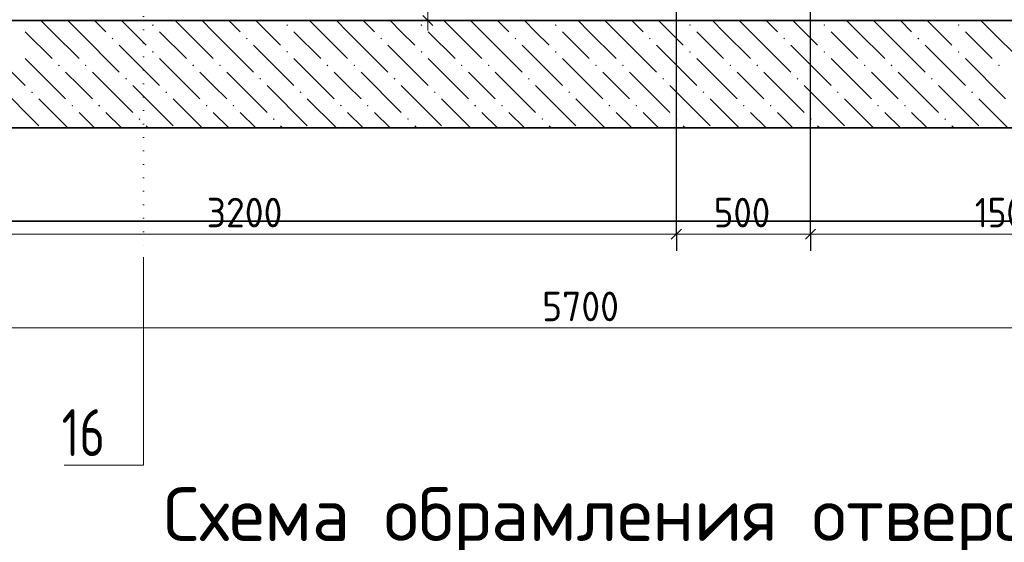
# Model space of a CAD drawing. Header units: millimetres. Extents: x 0 to 30446, y 0 to 14850.
# Tile 20 of 26: x 14465 to 18131, y 7358 to 9303. Entities that reach past the tile are written whole.
import ezdxf

# ---------------------------------------------------------------- set-up
doc = ezdxf.new("R2010")
doc.units = ezdxf.units.MM
doc.linetypes.add('______9', pattern=[50, 0, -50])
doc.layers.add('Standard', color=7, linetype='Continuous', lineweight=25)
doc.layers.add('Сечения символ', color=7, linetype='Continuous', lineweight=25)
doc.layers.add('ЖБ Плита Фундамента верхний уровень', color=7, linetype='Continuous', lineweight=25, true_color=0x783c14)
doc.styles.add('ISOCPEUR', font='txt')

msp = doc.modelspace()

# ---------------------------------------------------------------- hatches: boundary and pattern name
at = {"layer": 'ЖБ Плита Фундамента верхний уровень', "linetype": 'Continuous', "lineweight": 18, "transparency": 33554687}
for points in [[(14957.6, 9283.5), (14960.8, 9286.7), (14964.1, 9283.5), (14960.8, 9280.2)], [(15457.6, 9283.5), (15460.8, 9286.7), (15464.1, 9283.5), (15460.8, 9280.2)], [(15957.6, 9283.5), (15960.8, 9286.7), (15964.1, 9283.5), (15960.8, 9280.2)], [(16457.6, 9283.5), (16460.8, 9286.7), (16464.1, 9283.5), (16460.8, 9280.2)], [(16957.6, 9283.5), (16960.8, 9286.7), (16964.1, 9283.5), (16960.8, 9280.2)], [(17457.6, 9283.5), (17460.8, 9286.7), (17464.1, 9283.5), (17460.8, 9280.2)], [(17957.6, 9283.5), (17960.8, 9286.7), (17964.1, 9283.5), (17960.8, 9280.2)], [(14807.6, 9233.5), (14810.8, 9236.7), (14814.1, 9233.5), (14810.8, 9230.2)], [(15307.6, 9233.5), (15310.8, 9236.7), (15314.1, 9233.5), (15310.8, 9230.2)], [(15807.6, 9233.5), (15810.8, 9236.7), (15814.1, 9233.5), (15810.8, 9230.2)], [(16307.6, 9233.5), (16310.8, 9236.7), (16314.1, 9233.5), (16310.8, 9230.2)], [(16807.6, 9233.5), (16810.8, 9236.7), (16814.1, 9233.5), (16810.8, 9230.2)], [(17307.6, 9233.5), (17310.8, 9236.7), (17314.1, 9233.5), (17310.8, 9230.2)], [(17807.6, 9233.5), (17810.8, 9236.7), (17814.1, 9233.5), (17810.8, 9230.2)], [(14957.6, 9183.5), (14960.8, 9186.7), (14964.1, 9183.5), (14960.8, 9180.2)], [(15457.6, 9183.5), (15460.8, 9186.7), (15464.1, 9183.5), (15460.8, 9180.2)], [(15957.6, 9183.5), (15960.8, 9186.7), (15964.1, 9183.5), (15960.8, 9180.2)], [(16457.6, 9183.5), (16460.8, 9186.7), (16464.1, 9183.5), (16460.8, 9180.2)], [(16957.6, 9183.5), (16960.8, 9186.7), (16964.1, 9183.5), (16960.8, 9180.2)], [(17457.6, 9183.5), (17460.8, 9186.7), (17464.1, 9183.5), (17460.8, 9180.2)], [(17957.6, 9183.5), (17960.8, 9186.7), (17964.1, 9183.5), (17960.8, 9180.2)], [(14607.6, 9133.5), (14610.8, 9136.7), (14614.1, 9133.5), (14610.8, 9130.2)], [(14707.6, 9133.5), (14710.8, 9136.7), (14714.1, 9133.5), (14710.8, 9130.2)], [(15107.6, 9133.5), (15110.8, 9136.7), (15114.1, 9133.5), (15110.8, 9130.2)], [(15207.6, 9133.5), (15210.8, 9136.7), (15214.1, 9133.5), (15210.8, 9130.2)], [(15607.6, 9133.5), (15610.8, 9136.7), (15614.1, 9133.5), (15610.8, 9130.2)], [(15707.6, 9133.5), (15710.8, 9136.7), (15714.1, 9133.5), (15710.8, 9130.2)], [(16107.6, 9133.5), (16110.8, 9136.7), (16114.1, 9133.5), (16110.8, 9130.2)], [(16207.6, 9133.5), (16210.8, 9136.7), (16214.1, 9133.5), (16210.8, 9130.2)], [(16607.6, 9133.5), (16610.8, 9136.7), (16614.1, 9133.5), (16610.8, 9130.2)], [(16707.6, 9133.5), (16710.8, 9136.7), (16714.1, 9133.5), (16710.8, 9130.2)], [(17107.6, 9133.5), (17110.8, 9136.7), (17114.1, 9133.5), (17110.8, 9130.2)], [(17207.6, 9133.5), (17210.8, 9136.7), (17214.1, 9133.5), (17210.8, 9130.2)], [(17607.6, 9133.5), (17610.8, 9136.7), (17614.1, 9133.5), (17610.8, 9130.2)], [(17707.6, 9133.5), (17710.8, 9136.7), (17714.1, 9133.5), (17710.8, 9130.2)], [(18107.6, 9133.5), (18110.8, 9136.7), (18114.1, 9133.5), (18110.8, 9130.2)], [(14857.6, 9083.5), (14860.8, 9086.7), (14864.1, 9083.5), (14860.8, 9080.2)], [(15357.6, 9083.5), (15360.8, 9086.7), (15364.1, 9083.5), (15360.8, 9080.2)], [(15857.6, 9083.5), (15860.8, 9086.7), (15864.1, 9083.5), (15860.8, 9080.2)], [(16357.6, 9083.5), (16360.8, 9086.7), (16364.1, 9083.5), (16360.8, 9080.2)], [(16857.6, 9083.5), (16860.8, 9086.7), (16864.1, 9083.5), (16860.8, 9080.2)], [(17357.6, 9083.5), (17360.8, 9086.7), (17364.1, 9083.5), (17360.8, 9080.2)], [(17857.6, 9083.5), (17860.8, 9086.7), (17864.1, 9083.5), (17860.8, 9080.2)], [(14507.6, 9033.5), (14510.8, 9036.7), (14514.1, 9033.5), (14510.8, 9030.2)], [(15007.6, 9033.5), (15010.8, 9036.7), (15014.1, 9033.5), (15010.8, 9030.2)], [(15507.6, 9033.5), (15510.8, 9036.7), (15514.1, 9033.5), (15510.8, 9030.2)], [(16007.6, 9033.5), (16010.8, 9036.7), (16014.1, 9033.5), (16010.8, 9030.2)], [(16507.6, 9033.5), (16510.8, 9036.7), (16514.1, 9033.5), (16510.8, 9030.2)], [(17007.6, 9033.5), (17010.8, 9036.7), (17014.1, 9033.5), (17010.8, 9030.2)], [(17507.6, 9033.5), (17510.8, 9036.7), (17514.1, 9033.5), (17510.8, 9030.2)], [(18007.6, 9033.5), (18010.8, 9036.7), (18014.1, 9033.5), (18010.8, 9030.2)], [(14657.6, 8983.5), (14660.8, 8986.7), (14664.1, 8983.5), (14660.8, 8980.2)], [(14757.6, 8983.5), (14760.8, 8986.7), (14764.1, 8983.5), (14760.8, 8980.2)], [(15157.6, 8983.5), (15160.8, 8986.7), (15164.1, 8983.5), (15160.8, 8980.2)], [(15257.6, 8983.5), (15260.8, 8986.7), (15264.1, 8983.5), (15260.8, 8980.2)], [(15657.6, 8983.5), (15660.8, 8986.7), (15664.1, 8983.5), (15660.8, 8980.2)], [(15757.6, 8983.5), (15760.8, 8986.7), (15764.1, 8983.5), (15760.8, 8980.2)], [(16157.6, 8983.5), (16160.8, 8986.7), (16164.1, 8983.5), (16160.8, 8980.2)], [(16257.6, 8983.5), (16260.8, 8986.7), (16264.1, 8983.5), (16260.8, 8980.2)], [(16657.6, 8983.5), (16660.8, 8986.7), (16664.1, 8983.5), (16660.8, 8980.2)], [(16757.6, 8983.5), (16760.8, 8986.7), (16764.1, 8983.5), (16760.8, 8980.2)], [(17157.6, 8983.5), (17160.8, 8986.7), (17164.1, 8983.5), (17160.8, 8980.2)], [(17257.6, 8983.5), (17260.8, 8986.7), (17264.1, 8983.5), (17260.8, 8980.2)], [(17657.6, 8983.5), (17660.8, 8986.7), (17664.1, 8983.5), (17660.8, 8980.2)], [(17757.6, 8983.5), (17760.8, 8986.7), (17764.1, 8983.5), (17760.8, 8980.2)], [(14907.6, 8933.5), (14910.8, 8936.7), (14914.1, 8933.5), (14910.8, 8930.2)], [(15407.6, 8933.5), (15410.8, 8936.7), (15414.1, 8933.5), (15410.8, 8930.2)], [(15907.6, 8933.5), (15910.8, 8936.7), (15914.1, 8933.5), (15910.8, 8930.2)], [(16407.6, 8933.5), (16410.8, 8936.7), (16414.1, 8933.5), (16410.8, 8930.2)], [(16907.6, 8933.5), (16910.8, 8936.7), (16914.1, 8933.5), (16910.8, 8930.2)], [(17407.6, 8933.5), (17410.8, 8936.7), (17414.1, 8933.5), (17410.8, 8930.2)], [(17907.6, 8933.5), (17910.8, 8936.7), (17914.1, 8933.5), (17910.8, 8930.2)]]:
    msp.add_hatch(color=7, dxfattribs=at).paths.add_polyline_path(points, flags=16)

# ---------------------------------------------------------------- linework, layer by layer
at = {"layer": 'Standard', "color": 7, "linetype": 'Continuous', "lineweight": 25, "transparency": 33554687}
for p, q in [((16003.6, 9281.7), (15966.1, 9319.2)), ((16891.1, 8486.7), (16928.6, 8524.2)), ((17390.1, 8486.7), (17427.6, 8524.2))]:
    msp.add_line(p, q, dxfattribs=at)
at = {"layer": 'Standard', "color": 7, "linetype": 'Continuous', "lineweight": -3, "transparency": 33554687}
for p, q in [((15984.8, 9300.5), (15922.3, 9300.5)), ((15984.8, 9300.5), (16047.3, 9300.5)), ((15984.8, 9300.5), (15984.8, 9300.5)), ((16909.8, 8505.4), (16909.8, 8567.9)), ((17408.8, 8505.4), (17408.8, 8567.9)), ((16909.8, 8505.4), (16909.8, 8442.9)), ((17408.8, 8505.4), (17408.8, 8442.9))]:
    msp.add_line(p, q, dxfattribs=at)
at = {"layer": 'Standard', "color": 7, "linetype": 'Continuous', "lineweight": 13, "transparency": 33554687}
for p, q in [((15984.8, 9300.5), (15984.8, 9263)), ((13709.4, 8505.4), (16909.8, 8505.4)), ((16909.8, 8505.4), (17408.8, 8505.4)), ((17408.8, 8505.4), (18908.8, 8505.4)), ((13708.4, 8155.9), (19408.4, 8155.9))]:
    msp.add_line(p, q, dxfattribs=at)
at = {"layer": 'Standard', "color": 254, "linetype": 'Continuous', "lineweight": 35, "true_color": 0xc4c4ff, "transparency": 33554687}
msp.add_line((11744.2, 8553.6), (19889.1, 8553.6), dxfattribs=at)
at = {"layer": 'Standard', "color": 7, "linetype": 'Continuous', "lineweight": 13, "transparency": 33554687}
msp.add_lwpolyline([(15984.8, 9300.5), (15984.8, 9350.8), (15984.8, 9350.8), (15984.8, 9700.5)], dxfattribs=at)
at = {"layer": 'Standard', "color": 7, "linetype": 'Continuous', "lineweight": -3, "transparency": 33554687}
for points in [[(16909.8, 8505.4), (16909.8, 8513.9), (16909.8, 8513.9), (16909.8, 8513.9), (16909.8, 8513.9), (16909.8, 8513.9), (16909.8, 8513.9), (16909.8, 9502.3)], [(17408.8, 8505.4), (17408.8, 8513.9), (17408.8, 8513.9), (17408.8, 8513.9), (17408.8, 8513.9), (17408.8, 9468)]]:
    msp.add_lwpolyline(points, dxfattribs=at)
at = {"layer": 'ЖБ Плита Фундамента верхний уровень', "color": 7, "linetype": 'Continuous', "lineweight": 35, "transparency": 33554687}
for p, q in [((19358.3, 9300.5), (11744.2, 9300.5)), ((11744.2, 8900.5), (19889.1, 8900.5))]:
    msp.add_line(p, q, dxfattribs=at)
at = {"layer": 'ЖБ Плита Фундамента верхний уровень', "color": 252, "linetype": 'Continuous', "lineweight": 18, "true_color": 0x8f8f8f, "transparency": 33554687}
for p, q in [((14585.8, 9258.5), (14543.9, 9300.5)), ((14643.9, 9300.5), (14685.8, 9258.5)), ((14743.9, 9300.5), (14785.8, 9258.5)), ((14885.8, 9258.5), (14843.9, 9300.5)), ((15085.8, 9258.5), (15043.9, 9300.5)), ((15143.9, 9300.5), (15185.8, 9258.5)), ((15243.9, 9300.5), (15285.8, 9258.5)), ((15385.8, 9258.5), (15343.9, 9300.5)), ((15585.8, 9258.5), (15543.9, 9300.5)), ((15643.9, 9300.5), (15685.8, 9258.5)), ((15743.9, 9300.5), (15785.8, 9258.5)), ((15885.8, 9258.5), (15843.9, 9300.5)), ((16085.8, 9258.5), (16043.9, 9300.5)), ((16143.9, 9300.5), (16185.8, 9258.5)), ((16243.9, 9300.5), (16285.8, 9258.5)), ((16385.8, 9258.5), (16343.9, 9300.5)), ((16585.8, 9258.5), (16543.9, 9300.5)), ((16643.9, 9300.5), (16685.8, 9258.5)), ((16743.9, 9300.5), (16785.8, 9258.5)), ((16885.8, 9258.5), (16843.9, 9300.5)), ((17085.8, 9258.5), (17043.9, 9300.5)), ((17143.9, 9300.5), (17185.8, 9258.5)), ((17243.9, 9300.5), (17285.8, 9258.5)), ((17385.8, 9258.5), (17343.9, 9300.5)), ((17585.8, 9258.5), (17543.9, 9300.5)), ((17643.9, 9300.5), (17685.8, 9258.5)), ((17743.9, 9300.5), (17785.8, 9258.5)), ((17885.8, 9258.5), (17843.9, 9300.5)), ((18085.8, 9258.5), (18043.9, 9300.5)), ((14485.8, 9258.5), (14585.8, 9158.5)), ((14585.8, 9258.5), (14685.8, 9158.5)), ((14685.8, 9258.5), (14835.8, 9108.5)), ((14935.8, 9208.5), (14885.8, 9258.5)), ((14985.8, 9258.5), (15085.8, 9158.5)), ((15085.8, 9258.5), (15185.8, 9158.5)), ((15185.8, 9258.5), (15335.8, 9108.5)), ((15435.8, 9208.5), (15385.8, 9258.5)), ((15485.8, 9258.5), (15585.8, 9158.5)), ((15585.8, 9258.5), (15685.8, 9158.5)), ((15685.8, 9258.5), (15835.8, 9108.5)), ((15935.8, 9208.5), (15885.8, 9258.5)), ((15985.8, 9258.5), (16085.8, 9158.5)), ((16085.8, 9258.5), (16185.8, 9158.5)), ((16185.8, 9258.5), (16335.8, 9108.5)), ((16435.8, 9208.5), (16385.8, 9258.5)), ((16485.8, 9258.5), (16585.8, 9158.5)), ((16585.8, 9258.5), (16685.8, 9158.5)), ((16685.8, 9258.5), (16835.8, 9108.5)), ((16935.8, 9208.5), (16885.8, 9258.5)), ((16985.8, 9258.5), (17085.8, 9158.5)), ((17085.8, 9258.5), (17185.8, 9158.5)), ((17185.8, 9258.5), (17335.8, 9108.5)), ((17435.8, 9208.5), (17385.8, 9258.5)), ((17485.8, 9258.5), (17585.8, 9158.5)), ((17585.8, 9258.5), (17685.8, 9158.5)), ((17685.8, 9258.5), (17835.8, 9108.5)), ((17935.8, 9208.5), (17885.8, 9258.5)), ((17985.8, 9258.5), (18085.8, 9158.5)), ((18085.8, 9258.5), (18185.8, 9158.5)), ((14335.8, 9208.5), (14485.8, 9058.5)), ((14835.8, 9208.5), (14985.8, 9058.5)), ((15335.8, 9208.5), (15485.8, 9058.5)), ((15835.8, 9208.5), (15985.8, 9058.5)), ((16335.8, 9208.5), (16485.8, 9058.5)), ((16835.8, 9208.5), (16985.8, 9058.5)), ((17335.8, 9208.5), (17485.8, 9058.5)), ((17835.8, 9208.5), (17985.8, 9058.5)), ((14485.8, 9158.5), (14635.8, 9008.5)), ((14985.8, 9158.5), (15135.8, 9008.5)), ((15485.8, 9158.5), (15635.8, 9008.5)), ((15985.8, 9158.5), (16135.8, 9008.5)), ((16485.8, 9158.5), (16635.8, 9008.5)), ((16985.8, 9158.5), (17135.8, 9008.5)), ((17485.8, 9158.5), (17635.8, 9008.5)), ((17985.8, 9158.5), (18135.8, 9008.5)), ((14685.8, 9058.5), (14635.8, 9108.5)), ((14735.8, 9108.5), (14885.8, 8958.5)), ((15185.8, 9058.5), (15135.8, 9108.5)), ((15235.8, 9108.5), (15385.8, 8958.5)), ((15685.8, 9058.5), (15635.8, 9108.5)), ((15735.8, 9108.5), (15885.8, 8958.5)), ((16185.8, 9058.5), (16135.8, 9108.5)), ((16235.8, 9108.5), (16385.8, 8958.5)), ((16685.8, 9058.5), (16635.8, 9108.5)), ((16735.8, 9108.5), (16885.8, 8958.5)), ((17185.8, 9058.5), (17135.8, 9108.5)), ((17235.8, 9108.5), (17385.8, 8958.5)), ((17685.8, 9058.5), (17635.8, 9108.5)), ((17735.8, 9108.5), (17885.8, 8958.5)), ((14385.8, 9058.5), (14535.8, 8908.5)), ((14735.8, 9008.5), (14685.8, 9058.5)), ((14885.8, 9058.5), (15035.8, 8908.5)), ((15235.8, 9008.5), (15185.8, 9058.5)), ((15385.8, 9058.5), (15535.8, 8908.5)), ((15735.8, 9008.5), (15685.8, 9058.5)), ((15885.8, 9058.5), (16035.8, 8908.5)), ((16235.8, 9008.5), (16185.8, 9058.5)), ((16385.8, 9058.5), (16535.8, 8908.5)), ((16735.8, 9008.5), (16685.8, 9058.5)), ((16885.8, 9058.5), (17035.8, 8908.5)), ((17235.8, 9008.5), (17185.8, 9058.5)), ((17385.8, 9058.5), (17535.8, 8908.5)), ((17735.8, 9008.5), (17685.8, 9058.5)), ((17885.8, 9058.5), (18035.8, 8908.5)), ((14643.9, 8900.5), (14535.8, 9008.5)), ((15143.9, 8900.5), (15035.8, 9008.5)), ((15643.9, 8900.5), (15535.8, 9008.5)), ((16143.9, 8900.5), (16035.8, 9008.5)), ((16643.9, 8900.5), (16535.8, 9008.5)), ((17143.9, 8900.5), (17035.8, 9008.5)), ((17643.9, 8900.5), (17535.8, 9008.5)), ((18143.9, 8900.5), (18035.8, 9008.5)), ((14685.8, 8958.5), (14743.9, 8900.5)), ((14785.8, 8958.5), (14843.9, 8900.5)), ((15185.8, 8958.5), (15243.9, 8900.5)), ((15285.8, 8958.5), (15343.9, 8900.5)), ((15685.8, 8958.5), (15743.9, 8900.5)), ((15785.8, 8958.5), (15843.9, 8900.5)), ((16185.8, 8958.5), (16243.9, 8900.5)), ((16285.8, 8958.5), (16343.9, 8900.5)), ((16685.8, 8958.5), (16743.9, 8900.5)), ((16785.8, 8958.5), (16843.9, 8900.5)), ((17185.8, 8958.5), (17243.9, 8900.5)), ((17285.8, 8958.5), (17343.9, 8900.5)), ((17685.8, 8958.5), (17743.9, 8900.5)), ((17785.8, 8958.5), (17843.9, 8900.5)), ((14943.9, 8900.5), (14935.8, 8908.5)), ((15443.9, 8900.5), (15435.8, 8908.5)), ((15943.9, 8900.5), (15935.8, 8908.5)), ((16443.9, 8900.5), (16435.8, 8908.5)), ((16943.9, 8900.5), (16935.8, 8908.5)), ((17443.9, 8900.5), (17435.8, 8908.5)), ((17943.9, 8900.5), (17935.8, 8908.5))]:
    msp.add_line(p, q, dxfattribs=at)
at = {"layer": 'Сечения символ', "color": 7, "linetype": '______9', "lineweight": 13, "transparency": 33554687}
msp.add_line((14925.9, 12171.5), (14925.9, 8419.9), dxfattribs=at)
at = {"layer": 'Сечения символ', "color": 7, "linetype": 'Continuous', "lineweight": 13, "transparency": 33554687}
msp.add_lwpolyline([(14925.9, 8419.9), (14925.9, 7644.6), (14630.9, 7644.6)], dxfattribs=at)

# ---------------------------------------------------------------- texts
at = {"layer": 'Standard', "color": 7, "linetype": 'Continuous', "lineweight": 25, "transparency": 33554687, "char_height": 110, "attachment_point": 7, "style": 'ISOCPEUR'}
for s, insert, width in [('\\W0.93;3200', (15161.1, 8530.4), 359.047), ('\\W0.91;500', (17049.3, 8530.4), 280.99), ('\\W0.87;1500', (18021.3, 8530.4), 333.458), ('\\W0.93;5700', (16409.9, 8180.9), 359.047)]:
    msp.add_mtext(s, dxfattribs=dict(at, insert=insert, width=width))
at = {"layer": 'Standard', "color": 7, "linetype": 'Continuous', "lineweight": 13, "transparency": 33554687, "insert": (15000.1, 7435.6), "char_height": 200, "width": 3838.942, "attachment_point": 4, "style": 'ISOCPEUR'}
msp.add_mtext('\\A1;{\\fISOCPEUR|i0|b0;\\H200.000000;\\W1.000000;\\C7;Схема обрамления отверстий}\\P', dxfattribs=at)
at = {"layer": 'Сечения символ', "color": 7, "linetype": 'Continuous', "lineweight": 35, "transparency": 33554687, "insert": (14621.7, 7678.8), "char_height": 175, "width": 275.498, "attachment_point": 7, "style": 'ISOCPEUR'}
msp.add_mtext('\\W0.75;16', dxfattribs=at)

doc.saveas('drawing.dxf')
